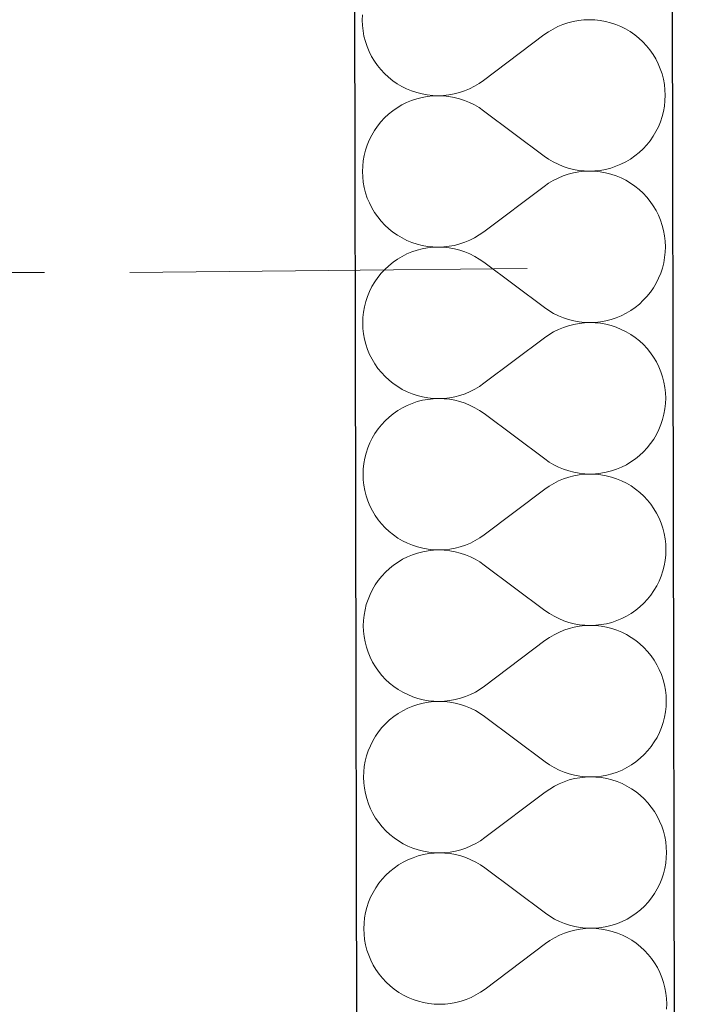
# Model space of a CAD drawing. Header units: millimetres. Extents: x -23738 to 4435, y -2716 to 20653.
# Tile 93 of 160: x -11304 to -10965, y 10990 to 11485. Entities that reach past the tile are written whole.
import ezdxf

# ---------------------------------------------------------------- set-up
doc = ezdxf.new("R2010")
doc.units = ezdxf.units.MM
doc.header["$MEASUREMENT"] = 0
doc.linetypes.add('Wipeout_Contour', pattern=[1000, 0, -1000])
doc.linetypes.add('Čerchovaná', pattern=[450, 200, -117.5, 15, -117.5])
for name, color, linetype in [('9._POHLED ZÁPADNÍ_2_Konstrukce - krov', 7, 'Continuous'), ('9._POHLED ZÁPADNÍ_2_Kóty - SP', 7, 'Continuous'), ('9._POHLED ZÁPADNÍ_2_Nové_Konstrukce - nosné', 7, 'Continuous'), ('9._POHLED ZÁPADNÍ_2_Nové_Výplně - Povrchové', 7, 'Continuous'), ('9._POHLED ZÁPADNÍ_2_Nové_Výplně – Řezové', 7, 'Continuous'), ('9._POHLED ZÁPADNÍ_2_Nové_VÝTAH VAR 1', 7, 'Continuous'), ('9._POHLED ZÁPADNÍ_2_Výplně - Povrchové', 7, 'Continuous'), ('9._POHLED ZÁPADNÍ_2_VÝTAH VAR 1', 7, 'Continuous')]:
    doc.layers.add(name, color=color, linetype=linetype)

# ---------------------------------------------------------------- blocks, each defined once
blk = doc.blocks.new('*X21', base_point=(-24533.14, -6254.22))
at = {"layer": '9._POHLED ZÁPADNÍ_2_Nové_Výplně – Řezové', "color": 21, "linetype": 'Continuous', "lineweight": 20, "true_color": 0xffaaaa}
for p, q in [((-11131.18, 11487.77), (-11131.27, 11485.05)), ((-11131.27, 11485.05), (-11131.17, 11482.33)), ((-11030.32, 11482.81), (-11032.83, 11481.77)), ((-11027.74, 11483.68), (-11030.32, 11482.81)), ((-11025.11, 11484.36), (-11027.74, 11483.68)), ((-11022.43, 11484.85), (-11025.11, 11484.36)), ((-11019.73, 11485.15), (-11022.43, 11484.85)), ((-11017.01, 11485.25), (-11019.73, 11485.15)), ((-11014.29, 11485.16), (-11017.01, 11485.25)), ((-11011.58, 11484.87), (-11014.29, 11485.16)), ((-11008.91, 11484.4), (-11011.58, 11484.87)), ((-11006.27, 11483.73), (-11008.91, 11484.4)), ((-11003.69, 11482.88), (-11006.27, 11483.73)), ((-11001.17, 11481.84), (-11003.69, 11482.88)), ((-11131.17, 11482.33), (-11130.87, 11479.62)), ((-11130.87, 11479.62), (-11130.39, 11476.95)), ((-11037.6, 11479.15), (-11039.83, 11477.59)), ((-11035.26, 11480.54), (-11037.6, 11479.15)), ((-11032.83, 11481.77), (-11035.26, 11480.54)), ((-10998.73, 11480.63), (-11001.17, 11481.84)), ((-10996.39, 11479.25), (-10998.73, 11480.63)), ((-10994.15, 11477.7), (-10996.39, 11479.25)), ((-11130.39, 11476.95), (-11129.71, 11474.31)), ((-11129.71, 11474.31), (-11128.84, 11471.73)), ((-11039.83, 11477.59), (-11070.26, 11454.68)), ((-10992.03, 11476), (-10994.15, 11477.7)), ((-10990.04, 11474.15), (-10992.03, 11476)), ((-10988.18, 11472.16), (-10990.04, 11474.15)), ((-11128.84, 11471.73), (-11127.8, 11469.22)), ((-11127.8, 11469.22), (-11126.57, 11466.79)), ((-10986.47, 11470.05), (-10988.18, 11472.16)), ((-10984.91, 11467.81), (-10986.47, 11470.05)), ((-11126.57, 11466.79), (-11125.18, 11464.45)), ((-11125.18, 11464.45), (-11123.63, 11462.22)), ((-10983.52, 11465.48), (-10984.91, 11467.81)), ((-10982.3, 11463.05), (-10983.52, 11465.48)), ((-10981.25, 11460.54), (-10982.3, 11463.05)), ((-11123.63, 11462.22), (-11121.91, 11460.11)), ((-11121.91, 11460.11), (-11120.06, 11458.12)), ((-11120.06, 11458.12), (-11118.06, 11456.27)), ((-10980.39, 11457.96), (-10981.25, 11460.54)), ((-11118.06, 11456.27), (-11115.94, 11454.57)), ((-11115.94, 11454.57), (-11113.7, 11453.02)), ((-11113.7, 11453.02), (-11111.36, 11451.64)), ((-11074.83, 11451.73), (-11072.49, 11453.12)), ((-11072.49, 11453.12), (-11070.26, 11454.68)), ((-10979.71, 11455.32), (-10980.39, 11457.96)), ((-10979.22, 11452.65), (-10979.71, 11455.32)), ((-11111.36, 11451.64), (-11108.92, 11450.43)), ((-11108.92, 11450.43), (-11106.41, 11449.39)), ((-11106.41, 11449.39), (-11103.82, 11448.54)), ((-11103.82, 11448.54), (-11101.19, 11447.87)), ((-11084.98, 11447.91), (-11082.35, 11448.59)), ((-11082.35, 11448.59), (-11079.77, 11449.46)), ((-11079.77, 11449.46), (-11077.26, 11450.5)), ((-11077.26, 11450.5), (-11074.83, 11451.73)), ((-10978.92, 11449.94), (-10979.22, 11452.65)), ((-10978.82, 11447.22), (-10978.92, 11449.94)), ((-11108.91, 11443.56), (-11111.34, 11442.34)), ((-11106.4, 11444.6), (-11108.91, 11443.56)), ((-11103.82, 11445.46), (-11106.4, 11444.6)), ((-11101.18, 11446.14), (-11103.82, 11445.46)), ((-11101.19, 11447.87), (-11098.51, 11447.39)), ((-11098.51, 11446.63), (-11101.18, 11446.14)), ((-11098.51, 11447.39), (-11095.8, 11447.11)), ((-11095.8, 11446.92), (-11098.51, 11446.63)), ((-11095.8, 11447.11), (-11093.08, 11447.02)), ((-11093.08, 11447.02), (-11095.8, 11446.92)), ((-11093.08, 11447.02), (-11090.37, 11447.12)), ((-11090.36, 11446.93), (-11093.08, 11447.02)), ((-11090.37, 11447.12), (-11087.66, 11447.42)), ((-11087.66, 11446.64), (-11090.36, 11446.93)), ((-11087.66, 11447.42), (-11084.98, 11447.91)), ((-11084.98, 11446.16), (-11087.66, 11446.64)), ((-11082.34, 11445.49), (-11084.98, 11446.16)), ((-11079.76, 11444.63), (-11082.34, 11445.49)), ((-11077.25, 11443.59), (-11079.76, 11444.63)), ((-11074.81, 11442.38), (-11077.25, 11443.59)), ((-10979.2, 11441.8), (-10978.91, 11444.5)), ((-10978.91, 11444.5), (-10978.82, 11447.22)), ((-11115.91, 11439.39), (-11118.03, 11437.68)), ((-11113.68, 11440.94), (-11115.91, 11439.39)), ((-11111.34, 11442.34), (-11113.68, 11440.94)), ((-11072.47, 11440.99), (-11074.81, 11442.38)), ((-11070.24, 11439.44), (-11072.47, 11440.99)), ((-11039.72, 11416.64), (-11070.24, 11439.44)), ((-10980.35, 11436.48), (-10979.68, 11439.12)), ((-10979.68, 11439.12), (-10979.2, 11441.8)), ((-11121.87, 11433.83), (-11123.57, 11431.71)), ((-11120.02, 11435.82), (-11121.87, 11433.83)), ((-11118.03, 11437.68), (-11120.02, 11435.82)), ((-10982.24, 11431.38), (-10981.2, 11433.9)), ((-10981.2, 11433.9), (-10980.35, 11436.48)), ((-11125.12, 11429.47), (-11126.5, 11427.13)), ((-11123.57, 11431.71), (-11125.12, 11429.47)), ((-10984.84, 11426.61), (-10983.45, 11428.95)), ((-10983.45, 11428.95), (-10982.24, 11431.38)), ((-11127.72, 11424.69), (-11128.76, 11422.18)), ((-11126.5, 11427.13), (-11127.72, 11424.69)), ((-10988.09, 11422.25), (-10986.39, 11424.37)), ((-10986.39, 11424.37), (-10984.84, 11426.61)), ((-11129.61, 11419.6), (-11130.28, 11416.96)), ((-11128.76, 11422.18), (-11129.61, 11419.6)), ((-10994.05, 11416.69), (-10991.93, 11418.4)), ((-10991.93, 11418.4), (-10989.94, 11420.26)), ((-10989.94, 11420.26), (-10988.09, 11422.25)), ((-11130.76, 11414.28), (-11131.04, 11411.58)), ((-11130.28, 11416.96), (-11130.76, 11414.28)), ((-11039.72, 11416.64), (-11037.48, 11415.09)), ((-11037.48, 11415.09), (-11035.14, 11413.7)), ((-11035.14, 11413.7), (-11032.71, 11412.49)), ((-11001.05, 11412.52), (-10998.62, 11413.74)), ((-10998.62, 11413.74), (-10996.28, 11415.13)), ((-10996.28, 11415.13), (-10994.05, 11416.69)), ((-11131.04, 11411.58), (-11131.14, 11408.86)), ((-11131.14, 11408.86), (-11131.03, 11406.14)), ((-11032.71, 11412.49), (-11030.2, 11411.45)), ((-11030.2, 11411.45), (-11027.61, 11410.59)), ((-11027.61, 11410.59), (-11024.98, 11409.92)), ((-11024.98, 11409.92), (-11022.3, 11409.44)), ((-11022.3, 11408.66), (-11024.97, 11408.17)), ((-11022.3, 11409.44), (-11019.59, 11409.15)), ((-11019.59, 11408.96), (-11022.3, 11408.66)), ((-11019.59, 11409.15), (-11016.87, 11409.06)), ((-11016.87, 11409.06), (-11019.59, 11408.96)), ((-11016.87, 11409.06), (-11014.16, 11409.16)), ((-11014.16, 11408.97), (-11016.87, 11409.06)), ((-11014.16, 11409.16), (-11011.45, 11409.45)), ((-11011.45, 11408.68), (-11014.16, 11408.97)), ((-11011.45, 11409.45), (-11008.77, 11409.94)), ((-11008.77, 11408.21), (-11011.45, 11408.68)), ((-11008.77, 11409.94), (-11006.14, 11410.62)), ((-11006.14, 11410.62), (-11003.56, 11411.48)), ((-11003.56, 11411.48), (-11001.05, 11412.52)), ((-11131.03, 11406.14), (-11130.74, 11403.43)), ((-11035.13, 11404.35), (-11037.46, 11402.96)), ((-11032.7, 11405.58), (-11035.13, 11404.35)), ((-11030.19, 11406.62), (-11032.7, 11405.58)), ((-11027.61, 11407.49), (-11030.19, 11406.62)), ((-11024.97, 11408.17), (-11027.61, 11407.49)), ((-11006.13, 11407.54), (-11008.77, 11408.21)), ((-11003.55, 11406.69), (-11006.13, 11407.54)), ((-11001.03, 11405.65), (-11003.55, 11406.69)), ((-10998.6, 11404.44), (-11001.03, 11405.65)), ((-10996.26, 11403.06), (-10998.6, 11404.44)), ((-11130.74, 11403.43), (-11130.25, 11400.76)), ((-11130.25, 11400.76), (-11129.57, 11398.12)), ((-11039.69, 11401.4), (-11070.13, 11378.49)), ((-11037.46, 11402.96), (-11039.69, 11401.4)), ((-10994.02, 11401.51), (-10996.26, 11403.06)), ((-10991.9, 11399.81), (-10994.02, 11401.51)), ((-10989.9, 11397.96), (-10991.9, 11399.81)), ((-11129.57, 11398.12), (-11128.71, 11395.54)), ((-11128.71, 11395.54), (-11127.66, 11393.03)), ((-10988.04, 11395.97), (-10989.9, 11397.96)), ((-10986.33, 11393.86), (-10988.04, 11395.97)), ((-10984.78, 11391.62), (-10986.33, 11393.86)), ((-11127.66, 11393.03), (-11126.44, 11390.6)), ((-11126.44, 11390.6), (-11125.05, 11388.26)), ((-10983.38, 11389.29), (-10984.78, 11391.62)), ((-10982.16, 11386.86), (-10983.38, 11389.29)), ((-11125.05, 11388.26), (-11123.49, 11386.03)), ((-11123.49, 11386.03), (-11121.78, 11383.92)), ((-11121.78, 11383.92), (-11119.92, 11381.93)), ((-10981.11, 11384.35), (-10982.16, 11386.86)), ((-10980.25, 11381.77), (-10981.11, 11384.35)), ((-11119.92, 11381.93), (-11117.93, 11380.08)), ((-11117.93, 11380.08), (-11115.8, 11378.38)), ((-10979.57, 11379.13), (-10980.25, 11381.77)), ((-10979.09, 11376.45), (-10979.57, 11379.13)), ((-11115.8, 11378.38), (-11113.57, 11376.83)), ((-11113.57, 11376.83), (-11111.22, 11375.45)), ((-11111.22, 11375.45), (-11108.79, 11374.24)), ((-11108.79, 11374.24), (-11106.27, 11373.2)), ((-11079.64, 11373.27), (-11077.13, 11374.31)), ((-11077.13, 11374.31), (-11074.7, 11375.54)), ((-11074.7, 11375.54), (-11072.36, 11376.93)), ((-11072.36, 11376.93), (-11070.13, 11378.49)), ((-10978.79, 11373.75), (-10979.09, 11376.45)), ((-10978.69, 11371.03), (-10978.79, 11373.75)), ((-11106.27, 11373.2), (-11103.69, 11372.35)), ((-11103.68, 11369.27), (-11106.26, 11368.41)), ((-11103.69, 11372.35), (-11101.05, 11371.68)), ((-11101.05, 11369.95), (-11103.68, 11369.27)), ((-11101.05, 11371.68), (-11098.37, 11371.2)), ((-11098.37, 11370.43), (-11101.05, 11369.95)), ((-11098.37, 11371.2), (-11095.67, 11370.92)), ((-11095.67, 11370.73), (-11098.37, 11370.43)), ((-11095.67, 11370.92), (-11092.95, 11370.83)), ((-11092.95, 11370.83), (-11095.67, 11370.73)), ((-11092.95, 11370.83), (-11090.23, 11370.93)), ((-11090.23, 11370.74), (-11092.95, 11370.83)), ((-11090.23, 11370.93), (-11087.53, 11371.23)), ((-11087.52, 11370.45), (-11090.23, 11370.74)), ((-11087.53, 11371.23), (-11084.85, 11371.72)), ((-11084.85, 11369.97), (-11087.52, 11370.45)), ((-11084.85, 11371.72), (-11082.22, 11372.4)), ((-11082.21, 11369.3), (-11084.85, 11369.97)), ((-11082.22, 11372.4), (-11079.64, 11373.27)), ((-11079.63, 11368.44), (-11082.21, 11369.3)), ((-10978.78, 11368.31), (-10978.69, 11371.03)), ((-11113.55, 11364.75), (-11115.78, 11363.2)), ((-11111.21, 11366.14), (-11113.55, 11364.75)), ((-11108.78, 11367.37), (-11111.21, 11366.14)), ((-11106.26, 11368.41), (-11108.78, 11367.37)), ((-11077.11, 11367.4), (-11079.63, 11368.44)), ((-11074.68, 11366.19), (-11077.11, 11367.4)), ((-11072.34, 11364.8), (-11074.68, 11366.19)), ((-11070.1, 11363.25), (-11072.34, 11364.8)), ((-10979.54, 11362.93), (-10979.07, 11365.61)), ((-10979.07, 11365.61), (-10978.78, 11368.31)), ((-11119.88, 11359.63), (-11121.73, 11357.64)), ((-11117.89, 11361.49), (-11119.88, 11359.63)), ((-11115.78, 11363.2), (-11117.89, 11361.49)), ((-11039.59, 11340.45), (-11070.1, 11363.25)), ((-10981.07, 11357.71), (-10980.21, 11360.29)), ((-10980.21, 11360.29), (-10979.54, 11362.93)), ((-11123.44, 11355.52), (-11124.98, 11353.28)), ((-11121.73, 11357.64), (-11123.44, 11355.52)), ((-10983.32, 11352.76), (-10982.1, 11355.19)), ((-10982.1, 11355.19), (-10981.07, 11357.71)), ((-11126.37, 11350.94), (-11127.58, 11348.5)), ((-11124.98, 11353.28), (-11126.37, 11350.94)), ((-10986.25, 11348.18), (-10984.7, 11350.42)), ((-10984.7, 11350.42), (-10983.32, 11352.76)), ((-11128.62, 11345.99), (-11129.48, 11343.41)), ((-11127.58, 11348.5), (-11128.62, 11345.99)), ((-10991.79, 11342.21), (-10989.81, 11344.07)), ((-10989.81, 11344.07), (-10987.96, 11346.06)), ((-10987.96, 11346.06), (-10986.25, 11348.18)), ((-11130.14, 11340.77), (-11130.62, 11338.09)), ((-11129.48, 11343.41), (-11130.14, 11340.77)), ((-11039.59, 11340.45), (-11037.35, 11338.9)), ((-10996.14, 11338.94), (-10993.91, 11340.5)), ((-10993.91, 11340.5), (-10991.79, 11342.21)), ((-11130.91, 11335.39), (-11131, 11332.67)), ((-11130.62, 11338.09), (-11130.91, 11335.39)), ((-11037.35, 11338.9), (-11035.01, 11337.51)), ((-11035.01, 11337.51), (-11032.57, 11336.3)), ((-11032.57, 11336.3), (-11030.06, 11335.26)), ((-11030.06, 11335.26), (-11027.48, 11334.4)), ((-11027.48, 11334.4), (-11024.84, 11333.73)), ((-11008.64, 11333.75), (-11006, 11334.43)), ((-11006, 11334.43), (-11003.42, 11335.29)), ((-11003.42, 11335.29), (-11000.91, 11336.33)), ((-11000.91, 11336.33), (-10998.48, 11337.55)), ((-10998.48, 11337.55), (-10996.14, 11338.94)), ((-11131, 11332.67), (-11130.9, 11329.95)), ((-11130.9, 11329.95), (-11130.6, 11327.24)), ((-11032.56, 11329.39), (-11034.99, 11328.16)), ((-11030.05, 11330.43), (-11032.56, 11329.39)), ((-11027.47, 11331.3), (-11030.05, 11330.43)), ((-11024.84, 11331.98), (-11027.47, 11331.3)), ((-11024.84, 11333.73), (-11022.16, 11333.25)), ((-11022.16, 11332.47), (-11024.84, 11331.98)), ((-11022.16, 11333.25), (-11019.46, 11332.96)), ((-11019.46, 11332.77), (-11022.16, 11332.47)), ((-11019.46, 11332.96), (-11016.74, 11332.87)), ((-11016.74, 11332.87), (-11019.46, 11332.77)), ((-11016.74, 11332.87), (-11014.02, 11332.97)), ((-11014.02, 11332.78), (-11016.74, 11332.87)), ((-11014.02, 11332.97), (-11011.32, 11333.26)), ((-11011.31, 11332.49), (-11014.02, 11332.78)), ((-11011.32, 11333.26), (-11008.64, 11333.75)), ((-11008.64, 11332.02), (-11011.31, 11332.49)), ((-11006, 11331.35), (-11008.64, 11332.02)), ((-11003.42, 11330.5), (-11006, 11331.35)), ((-11000.9, 11329.46), (-11003.42, 11330.5)), ((-10998.46, 11328.25), (-11000.9, 11329.46)), ((-11130.6, 11327.24), (-11130.11, 11324.57)), ((-11130.11, 11324.57), (-11129.44, 11321.93)), ((-11039.56, 11325.21), (-11069.99, 11302.3)), ((-11037.33, 11326.77), (-11039.56, 11325.21)), ((-11034.99, 11328.16), (-11037.33, 11326.77)), ((-10996.12, 11326.87), (-10998.46, 11328.25)), ((-10993.88, 11325.32), (-10996.12, 11326.87)), ((-10991.76, 11323.62), (-10993.88, 11325.32)), ((-11129.44, 11321.93), (-11128.57, 11319.35)), ((-11128.57, 11319.35), (-11127.53, 11316.84)), ((-10989.77, 11321.77), (-10991.76, 11323.62)), ((-10987.91, 11319.78), (-10989.77, 11321.77)), ((-10986.2, 11317.67), (-10987.91, 11319.78)), ((-11127.53, 11316.84), (-11126.3, 11314.41)), ((-11126.3, 11314.41), (-11124.91, 11312.07)), ((-10984.64, 11315.43), (-10986.2, 11317.67)), ((-10983.25, 11313.1), (-10984.64, 11315.43)), ((-11124.91, 11312.07), (-11123.36, 11309.84)), ((-11123.36, 11309.84), (-11121.64, 11307.73)), ((-10982.03, 11310.67), (-10983.25, 11313.1)), ((-10980.98, 11308.16), (-10982.03, 11310.67)), ((-11121.64, 11307.73), (-11119.79, 11305.74)), ((-11119.79, 11305.74), (-11117.79, 11303.89)), ((-10980.12, 11305.58), (-10980.98, 11308.16)), ((-10979.44, 11302.94), (-10980.12, 11305.58)), ((-11117.79, 11303.89), (-11115.67, 11302.19)), ((-11115.67, 11302.19), (-11113.43, 11300.64)), ((-11113.43, 11300.64), (-11111.09, 11299.26)), ((-11074.56, 11299.35), (-11072.22, 11300.74)), ((-11072.22, 11300.74), (-11069.99, 11302.3)), ((-10978.95, 11300.26), (-10979.44, 11302.94)), ((-10978.65, 11297.56), (-10978.95, 11300.26)), ((-11111.09, 11299.26), (-11108.65, 11298.05)), ((-11108.65, 11298.05), (-11106.14, 11297.01)), ((-11106.14, 11297.01), (-11103.55, 11296.16)), ((-11103.55, 11296.16), (-11100.92, 11295.49)), ((-11100.92, 11295.49), (-11098.24, 11295.01)), ((-11098.24, 11295.01), (-11095.53, 11294.73)), ((-11095.53, 11294.54), (-11098.24, 11294.24)), ((-11095.53, 11294.73), (-11092.81, 11294.64)), ((-11092.81, 11294.64), (-11095.53, 11294.54)), ((-11092.81, 11294.64), (-11090.09, 11294.74)), ((-11090.09, 11294.54), (-11092.81, 11294.64)), ((-11090.09, 11294.74), (-11087.39, 11295.04)), ((-11087.39, 11294.26), (-11090.09, 11294.54)), ((-11087.39, 11295.04), (-11084.71, 11295.53)), ((-11084.71, 11295.53), (-11082.08, 11296.21)), ((-11082.08, 11296.21), (-11079.5, 11297.07)), ((-11079.5, 11297.07), (-11076.99, 11298.12)), ((-11076.99, 11298.12), (-11074.56, 11299.35)), ((-10978.55, 11294.84), (-10978.65, 11297.56)), ((-10978.64, 11292.12), (-10978.55, 11294.84)), ((-11111.07, 11289.95), (-11113.41, 11288.56)), ((-11108.64, 11291.18), (-11111.07, 11289.95)), ((-11106.13, 11292.22), (-11108.64, 11291.18)), ((-11103.55, 11293.08), (-11106.13, 11292.22)), ((-11100.91, 11293.76), (-11103.55, 11293.08)), ((-11098.24, 11294.24), (-11100.91, 11293.76)), ((-11084.71, 11293.78), (-11087.39, 11294.26)), ((-11082.07, 11293.11), (-11084.71, 11293.78)), ((-11079.49, 11292.25), (-11082.07, 11293.11)), ((-11076.98, 11291.21), (-11079.49, 11292.25)), ((-11074.54, 11290), (-11076.98, 11291.21)), ((-11072.2, 11288.61), (-11074.54, 11290)), ((-10978.93, 11289.42), (-10978.64, 11292.12)), ((-11117.76, 11285.3), (-11119.75, 11283.44)), ((-11115.64, 11287.01), (-11117.76, 11285.3)), ((-11113.41, 11288.56), (-11115.64, 11287.01)), ((-11069.97, 11287.06), (-11072.2, 11288.61)), ((-11039.45, 11264.26), (-11069.97, 11287.06)), ((-10980.08, 11284.1), (-10979.41, 11286.74)), ((-10979.41, 11286.74), (-10978.93, 11289.42)), ((-11121.6, 11281.45), (-11123.3, 11279.33)), ((-11119.75, 11283.44), (-11121.6, 11281.45)), ((-10981.97, 11279), (-10980.93, 11281.52)), ((-10980.93, 11281.52), (-10980.08, 11284.1)), ((-11126.23, 11274.75), (-11127.45, 11272.31)), ((-11124.85, 11277.09), (-11126.23, 11274.75)), ((-11123.3, 11279.33), (-11124.85, 11277.09)), ((-10984.57, 11274.23), (-10983.18, 11276.57)), ((-10983.18, 11276.57), (-10981.97, 11279)), ((-11128.49, 11269.8), (-11129.34, 11267.22)), ((-11127.45, 11272.31), (-11128.49, 11269.8)), ((-10989.67, 11267.88), (-10987.82, 11269.87)), ((-10987.82, 11269.87), (-10986.12, 11271.99)), ((-10986.12, 11271.99), (-10984.57, 11274.23)), ((-11129.34, 11267.22), (-11130.01, 11264.58)), ((-10993.78, 11264.31), (-10991.66, 11266.02)), ((-10991.66, 11266.02), (-10989.67, 11267.88)), ((-11130.49, 11261.9), (-11130.77, 11259.19)), ((-11130.01, 11264.58), (-11130.49, 11261.9)), ((-11039.45, 11264.26), (-11037.21, 11262.71)), ((-11037.21, 11262.71), (-11034.87, 11261.32)), ((-11034.87, 11261.32), (-11032.44, 11260.11)), ((-11032.44, 11260.11), (-11029.93, 11259.07)), ((-11003.29, 11259.1), (-11000.78, 11260.14)), ((-11000.78, 11260.14), (-10998.35, 11261.36)), ((-10998.35, 11261.36), (-10996.01, 11262.75)), ((-10996.01, 11262.75), (-10993.78, 11264.31)), ((-11130.77, 11259.19), (-11130.87, 11256.48)), ((-11130.87, 11256.48), (-11130.76, 11253.76)), ((-11029.93, 11259.07), (-11027.34, 11258.21)), ((-11027.34, 11255.11), (-11029.92, 11254.24)), ((-11027.34, 11258.21), (-11024.71, 11257.54)), ((-11024.7, 11255.79), (-11027.34, 11255.11)), ((-11024.71, 11257.54), (-11022.03, 11257.06)), ((-11022.03, 11256.28), (-11024.7, 11255.79)), ((-11022.03, 11257.06), (-11019.32, 11256.77)), ((-11019.32, 11256.57), (-11022.03, 11256.28)), ((-11019.32, 11256.77), (-11016.6, 11256.68)), ((-11016.6, 11256.68), (-11019.32, 11256.57)), ((-11016.6, 11256.68), (-11013.89, 11256.78)), ((-11013.89, 11256.59), (-11016.6, 11256.68)), ((-11013.89, 11256.78), (-11011.18, 11257.07)), ((-11011.18, 11256.3), (-11013.89, 11256.59)), ((-11011.18, 11257.07), (-11008.5, 11257.56)), ((-11008.5, 11255.83), (-11011.18, 11256.3)), ((-11008.5, 11257.56), (-11005.87, 11258.24)), ((-11005.86, 11255.16), (-11008.5, 11255.83)), ((-11005.87, 11258.24), (-11003.29, 11259.1)), ((-11003.28, 11254.31), (-11005.86, 11255.16)), ((-11130.76, 11253.76), (-11130.47, 11251.05)), ((-11130.47, 11251.05), (-11129.98, 11248.38)), ((-11037.19, 11250.58), (-11039.42, 11249.02)), ((-11034.86, 11251.97), (-11037.19, 11250.58)), ((-11032.43, 11253.2), (-11034.86, 11251.97)), ((-11029.92, 11254.24), (-11032.43, 11253.2)), ((-11000.76, 11253.27), (-11003.28, 11254.31)), ((-10998.33, 11252.06), (-11000.76, 11253.27)), ((-10995.99, 11250.68), (-10998.33, 11252.06)), ((-10993.75, 11249.13), (-10995.99, 11250.68)), ((-11129.98, 11248.38), (-11129.3, 11245.74)), ((-11129.3, 11245.74), (-11128.44, 11243.16)), ((-11039.42, 11249.02), (-11069.86, 11226.11)), ((-10991.63, 11247.43), (-10993.75, 11249.13)), ((-10989.63, 11245.58), (-10991.63, 11247.43)), ((-10987.77, 11243.59), (-10989.63, 11245.58)), ((-11128.44, 11243.16), (-11127.39, 11240.65)), ((-11127.39, 11240.65), (-11126.17, 11238.22)), ((-10986.06, 11241.48), (-10987.77, 11243.59)), ((-10984.51, 11239.24), (-10986.06, 11241.48)), ((-11126.17, 11238.22), (-11124.78, 11235.88)), ((-11124.78, 11235.88), (-11123.22, 11233.65)), ((-10983.11, 11236.91), (-10984.51, 11239.24)), ((-10981.89, 11234.48), (-10983.11, 11236.91)), ((-11123.22, 11233.65), (-11121.51, 11231.54)), ((-11121.51, 11231.54), (-11119.65, 11229.55)), ((-10980.84, 11231.96), (-10981.89, 11234.48)), ((-10979.98, 11229.39), (-10980.84, 11231.96)), ((-11119.65, 11229.55), (-11117.66, 11227.7)), ((-11117.66, 11227.7), (-11115.53, 11226)), ((-11115.53, 11226), (-11113.3, 11224.45)), ((-11072.09, 11224.55), (-11069.86, 11226.11)), ((-10979.3, 11226.75), (-10979.98, 11229.39)), ((-10978.81, 11224.07), (-10979.3, 11226.75)), ((-11113.3, 11224.45), (-11110.95, 11223.07)), ((-11110.95, 11223.07), (-11108.52, 11221.86)), ((-11108.52, 11221.86), (-11106, 11220.82)), ((-11106, 11220.82), (-11103.42, 11219.97)), ((-11081.95, 11220.02), (-11079.37, 11220.88)), ((-11079.37, 11220.88), (-11076.86, 11221.93)), ((-11076.86, 11221.93), (-11074.43, 11223.16)), ((-11074.43, 11223.16), (-11072.09, 11224.55)), ((-10978.52, 11221.37), (-10978.81, 11224.07)), ((-10978.42, 11218.65), (-10978.52, 11221.37)), ((-11105.99, 11216.03), (-11108.51, 11214.99)), ((-11103.41, 11216.89), (-11105.99, 11216.03)), ((-11103.42, 11219.97), (-11100.78, 11219.3)), ((-11100.78, 11217.57), (-11103.41, 11216.89)), ((-11100.78, 11219.3), (-11098.1, 11218.82)), ((-11098.1, 11218.05), (-11100.78, 11217.57)), ((-11098.1, 11218.82), (-11095.4, 11218.54)), ((-11095.4, 11218.35), (-11098.1, 11218.05)), ((-11095.4, 11218.54), (-11092.68, 11218.45)), ((-11092.68, 11218.45), (-11095.4, 11218.35)), ((-11092.68, 11218.45), (-11089.96, 11218.55)), ((-11089.96, 11218.35), (-11092.68, 11218.45)), ((-11089.96, 11218.55), (-11087.26, 11218.85)), ((-11087.25, 11218.07), (-11089.96, 11218.35)), ((-11087.26, 11218.85), (-11084.58, 11219.34)), ((-11084.58, 11217.59), (-11087.25, 11218.07)), ((-11084.58, 11219.34), (-11081.95, 11220.02)), ((-11081.94, 11216.92), (-11084.58, 11217.59)), ((-11079.36, 11216.06), (-11081.94, 11216.92)), ((-11076.84, 11215.02), (-11079.36, 11216.06)), ((-10978.8, 11213.23), (-10978.51, 11215.93)), ((-10978.51, 11215.93), (-10978.42, 11218.65)), ((-11115.51, 11210.82), (-11117.62, 11209.11)), ((-11113.27, 11212.37), (-11115.51, 11210.82)), ((-11110.94, 11213.76), (-11113.27, 11212.37)), ((-11108.51, 11214.99), (-11110.94, 11213.76)), ((-11074.41, 11213.81), (-11076.84, 11215.02)), ((-11072.07, 11212.42), (-11074.41, 11213.81)), ((-11069.83, 11210.87), (-11072.07, 11212.42)), ((-11039.32, 11188.07), (-11069.83, 11210.87)), ((-10979.94, 11207.91), (-10979.27, 11210.55)), ((-10979.27, 11210.55), (-10978.8, 11213.23)), ((-11119.61, 11207.25), (-11121.46, 11205.26)), ((-11117.62, 11209.11), (-11119.61, 11207.25)), ((-10981.83, 11202.81), (-10980.8, 11205.33)), ((-10980.8, 11205.33), (-10979.94, 11207.91)), ((-11124.71, 11200.9), (-11126.1, 11198.56)), ((-11123.17, 11203.14), (-11124.71, 11200.9)), ((-11121.46, 11205.26), (-11123.17, 11203.14)), ((-10984.43, 11198.04), (-10983.05, 11200.38)), ((-10983.05, 11200.38), (-10981.83, 11202.81)), ((-11127.31, 11196.12), (-11128.35, 11193.61)), ((-11126.1, 11198.56), (-11127.31, 11196.12)), ((-10987.69, 11193.68), (-10985.98, 11195.8)), ((-10985.98, 11195.8), (-10984.43, 11198.04)), ((-11129.21, 11191.03), (-11129.87, 11188.39)), ((-11128.35, 11193.61), (-11129.21, 11191.03)), ((-10991.52, 11189.83), (-10989.54, 11191.69)), ((-10989.54, 11191.69), (-10987.69, 11193.68)), ((-11130.35, 11185.71), (-11130.64, 11183)), ((-11129.87, 11188.39), (-11130.35, 11185.71)), ((-11039.32, 11188.07), (-11037.08, 11186.52)), ((-11037.08, 11186.52), (-11034.74, 11185.13)), ((-10998.21, 11185.17), (-10995.87, 11186.56)), ((-10995.87, 11186.56), (-10993.64, 11188.12)), ((-10993.64, 11188.12), (-10991.52, 11189.83)), ((-11130.64, 11183), (-11130.73, 11180.29)), ((-11034.74, 11185.13), (-11032.3, 11183.92)), ((-11032.3, 11183.92), (-11029.79, 11182.88)), ((-11029.79, 11182.88), (-11027.21, 11182.02)), ((-11027.21, 11182.02), (-11024.57, 11181.35)), ((-11024.57, 11181.35), (-11021.89, 11180.87)), ((-11021.89, 11180.87), (-11019.19, 11180.58)), ((-11019.19, 11180.58), (-11016.47, 11180.49)), ((-11016.47, 11180.49), (-11013.75, 11180.59)), ((-11013.75, 11180.59), (-11011.05, 11180.88)), ((-11011.05, 11180.88), (-11008.37, 11181.37)), ((-11008.37, 11181.37), (-11005.73, 11182.04)), ((-11005.73, 11182.04), (-11003.15, 11182.91)), ((-11003.15, 11182.91), (-11000.64, 11183.95)), ((-11000.64, 11183.95), (-10998.21, 11185.17)), ((-11130.73, 11180.29), (-11130.63, 11177.57)), ((-11130.63, 11177.57), (-11130.33, 11174.86)), ((-11034.72, 11175.78), (-11037.06, 11174.39)), ((-11032.29, 11177), (-11034.72, 11175.78)), ((-11029.78, 11178.05), (-11032.29, 11177)), ((-11027.2, 11178.92), (-11029.78, 11178.05)), ((-11024.57, 11179.6), (-11027.2, 11178.92)), ((-11021.89, 11180.09), (-11024.57, 11179.6)), ((-11019.19, 11180.38), (-11021.89, 11180.09)), ((-11016.47, 11180.49), (-11019.19, 11180.38)), ((-11013.75, 11180.4), (-11016.47, 11180.49)), ((-11011.04, 11180.11), (-11013.75, 11180.4)), ((-11008.37, 11179.64), (-11011.04, 11180.11)), ((-11005.73, 11178.97), (-11008.37, 11179.64)), ((-11003.15, 11178.12), (-11005.73, 11178.97)), ((-11000.63, 11177.08), (-11003.15, 11178.12)), ((-10998.19, 11175.87), (-11000.63, 11177.08)), ((-10995.85, 11174.49), (-10998.19, 11175.87)), ((-11130.33, 11174.86), (-11129.84, 11172.19)), ((-11129.84, 11172.19), (-11129.17, 11169.55)), ((-11039.29, 11172.83), (-11069.72, 11149.92)), ((-11037.06, 11174.39), (-11039.29, 11172.83)), ((-10993.61, 11172.94), (-10995.85, 11174.49)), ((-10991.49, 11171.24), (-10993.61, 11172.94)), ((-10989.5, 11169.39), (-10991.49, 11171.24)), ((-11129.17, 11169.55), (-11128.3, 11166.97)), ((-11128.3, 11166.97), (-11127.26, 11164.46)), ((-10987.64, 11167.4), (-10989.5, 11169.39)), ((-10985.93, 11165.28), (-10987.64, 11167.4)), ((-11127.26, 11164.46), (-11126.03, 11162.03)), ((-11126.03, 11162.03), (-11124.64, 11159.69)), ((-10984.37, 11163.05), (-10985.93, 11165.28)), ((-10982.98, 11160.72), (-10984.37, 11163.05)), ((-11124.64, 11159.69), (-11123.09, 11157.46)), ((-11123.09, 11157.46), (-11121.37, 11155.35)), ((-10981.76, 11158.29), (-10982.98, 11160.72)), ((-10980.71, 11155.77), (-10981.76, 11158.29)), ((-11121.37, 11155.35), (-11119.52, 11153.36)), ((-11119.52, 11153.36), (-11117.52, 11151.51)), ((-11117.52, 11151.51), (-11115.4, 11149.81)), ((-10979.85, 11153.19), (-10980.71, 11155.77)), ((-10979.17, 11150.56), (-10979.85, 11153.19)), ((-11115.4, 11149.81), (-11113.16, 11148.26)), ((-11113.16, 11148.26), (-11110.82, 11146.88)), ((-11110.82, 11146.88), (-11108.38, 11145.67)), ((-11076.72, 11145.74), (-11074.29, 11146.97)), ((-11074.29, 11146.97), (-11071.95, 11148.36)), ((-11071.95, 11148.36), (-11069.72, 11149.92)), ((-10978.68, 11147.88), (-10979.17, 11150.56)), ((-10978.38, 11145.18), (-10978.68, 11147.88)), ((-11108.38, 11145.67), (-11105.87, 11144.63)), ((-11105.87, 11144.63), (-11103.28, 11143.78)), ((-11103.28, 11143.78), (-11100.65, 11143.11)), ((-11100.64, 11141.38), (-11103.28, 11140.7)), ((-11100.65, 11143.11), (-11097.97, 11142.63)), ((-11097.97, 11141.86), (-11100.64, 11141.38)), ((-11097.97, 11142.63), (-11095.26, 11142.35)), ((-11095.26, 11142.16), (-11097.97, 11141.86)), ((-11095.26, 11142.35), (-11092.54, 11142.26)), ((-11092.54, 11142.26), (-11095.26, 11142.16)), ((-11092.54, 11142.26), (-11089.82, 11142.36)), ((-11089.82, 11142.16), (-11092.54, 11142.26)), ((-11089.82, 11142.36), (-11087.12, 11142.66)), ((-11087.12, 11141.88), (-11089.82, 11142.16)), ((-11087.12, 11142.66), (-11084.44, 11143.15)), ((-11084.44, 11141.4), (-11087.12, 11141.88)), ((-11084.44, 11143.15), (-11081.81, 11143.83)), ((-11081.8, 11140.73), (-11084.44, 11141.4)), ((-11081.81, 11143.83), (-11079.23, 11144.69)), ((-11079.23, 11144.69), (-11076.72, 11145.74)), ((-10978.28, 11142.46), (-10978.38, 11145.18)), ((-10978.37, 11139.74), (-10978.28, 11142.46)), ((-11113.14, 11136.18), (-11115.37, 11134.63)), ((-11110.8, 11137.57), (-11113.14, 11136.18)), ((-11108.37, 11138.79), (-11110.8, 11137.57)), ((-11105.86, 11139.84), (-11108.37, 11138.79)), ((-11103.28, 11140.7), (-11105.86, 11139.84)), ((-11079.22, 11139.87), (-11081.8, 11140.73)), ((-11076.71, 11138.83), (-11079.22, 11139.87)), ((-11074.27, 11137.62), (-11076.71, 11138.83)), ((-11071.93, 11136.23), (-11074.27, 11137.62)), ((-11069.7, 11134.68), (-11071.93, 11136.23)), ((-10979.14, 11134.36), (-10978.66, 11137.04)), ((-10978.66, 11137.04), (-10978.37, 11139.74)), ((-11119.48, 11131.06), (-11121.33, 11129.07)), ((-11117.49, 11132.92), (-11119.48, 11131.06)), ((-11115.37, 11134.63), (-11117.49, 11132.92)), ((-11039.18, 11111.88), (-11069.7, 11134.68)), ((-10980.66, 11129.14), (-10979.81, 11131.72)), ((-10979.81, 11131.72), (-10979.14, 11134.36)), ((-11123.03, 11126.95), (-11124.58, 11124.71)), ((-11121.33, 11129.07), (-11123.03, 11126.95)), ((-10982.91, 11124.19), (-10981.7, 11126.62)), ((-10981.7, 11126.62), (-10980.66, 11129.14)), ((-11125.96, 11122.37), (-11127.18, 11119.93)), ((-11124.58, 11124.71), (-11125.96, 11122.37)), ((-10985.85, 11119.61), (-10984.3, 11121.85)), ((-10984.3, 11121.85), (-10982.91, 11124.19)), ((-11128.22, 11117.42), (-11129.07, 11114.83)), ((-11127.18, 11119.93), (-11128.22, 11117.42)), ((-10989.4, 11115.49), (-10987.55, 11117.49)), ((-10987.55, 11117.49), (-10985.85, 11119.61)), ((-11129.74, 11112.2), (-11130.22, 11109.52)), ((-11129.07, 11114.83), (-11129.74, 11112.2)), ((-11039.18, 11111.88), (-11036.94, 11110.33)), ((-10995.74, 11110.37), (-10993.51, 11111.93)), ((-10993.51, 11111.93), (-10991.39, 11113.64)), ((-10991.39, 11113.64), (-10989.4, 11115.49)), ((-11130.5, 11106.81), (-11130.6, 11104.1)), ((-11130.22, 11109.52), (-11130.5, 11106.81)), ((-11036.94, 11110.33), (-11034.6, 11108.94)), ((-11034.6, 11108.94), (-11032.17, 11107.73)), ((-11032.17, 11107.73), (-11029.66, 11106.69)), ((-11029.66, 11106.69), (-11027.07, 11105.83)), ((-11005.6, 11105.85), (-11003.02, 11106.72)), ((-11003.02, 11106.72), (-11000.51, 11107.76)), ((-11000.51, 11107.76), (-10998.08, 11108.98)), ((-10998.08, 11108.98), (-10995.74, 11110.37)), ((-11130.6, 11104.1), (-11130.49, 11101.38)), ((-11130.49, 11101.38), (-11130.2, 11098.67)), ((-11029.65, 11101.86), (-11032.16, 11100.81)), ((-11027.07, 11102.73), (-11029.65, 11101.86)), ((-11027.07, 11105.83), (-11024.44, 11105.16)), ((-11024.43, 11103.41), (-11027.07, 11102.73)), ((-11024.44, 11105.16), (-11021.76, 11104.68)), ((-11021.76, 11103.9), (-11024.43, 11103.41)), ((-11021.76, 11104.68), (-11019.05, 11104.39)), ((-11019.05, 11104.19), (-11021.76, 11103.9)), ((-11019.05, 11104.39), (-11016.33, 11104.3)), ((-11016.33, 11104.3), (-11019.05, 11104.19)), ((-11016.33, 11104.3), (-11013.62, 11104.4)), ((-11013.62, 11104.21), (-11016.33, 11104.3)), ((-11013.62, 11104.4), (-11010.91, 11104.69)), ((-11010.91, 11103.92), (-11013.62, 11104.21)), ((-11010.91, 11104.69), (-11008.23, 11105.18)), ((-11008.23, 11103.45), (-11010.91, 11103.92)), ((-11008.23, 11105.18), (-11005.6, 11105.85)), ((-11005.59, 11102.78), (-11008.23, 11103.45)), ((-11003.01, 11101.93), (-11005.59, 11102.78)), ((-11000.49, 11100.89), (-11003.01, 11101.93)), ((-11130.2, 11098.67), (-11129.71, 11096)), ((-11039.15, 11096.64), (-11069.59, 11073.73)), ((-11036.92, 11098.2), (-11039.15, 11096.64)), ((-11034.59, 11099.59), (-11036.92, 11098.2)), ((-11032.16, 11100.81), (-11034.59, 11099.59)), ((-10998.06, 11099.68), (-11000.49, 11100.89)), ((-10995.72, 11098.3), (-10998.06, 11099.68)), ((-10993.48, 11096.75), (-10995.72, 11098.3)), ((-10991.36, 11095.05), (-10993.48, 11096.75)), ((-11129.71, 11096), (-11129.03, 11093.36)), ((-11129.03, 11093.36), (-11128.17, 11090.78)), ((-10989.36, 11093.2), (-10991.36, 11095.05)), ((-10987.5, 11091.21), (-10989.36, 11093.2)), ((-11128.17, 11090.78), (-11127.12, 11088.27)), ((-11127.12, 11088.27), (-11125.9, 11085.84)), ((-10985.79, 11089.09), (-10987.5, 11091.21)), ((-10984.24, 11086.86), (-10985.79, 11089.09)), ((-10982.84, 11084.53), (-10984.24, 11086.86)), ((-11125.9, 11085.84), (-11124.51, 11083.5)), ((-11124.51, 11083.5), (-11122.95, 11081.27)), ((-10981.62, 11082.1), (-10982.84, 11084.53)), ((-10980.57, 11079.58), (-10981.62, 11082.1)), ((-11122.95, 11081.27), (-11121.24, 11079.16)), ((-11121.24, 11079.16), (-11119.38, 11077.17)), ((-11119.38, 11077.17), (-11117.39, 11075.32)), ((-10979.71, 11077), (-10980.57, 11079.58)), ((-10979.03, 11074.37), (-10979.71, 11077)), ((-11117.39, 11075.32), (-11115.26, 11073.62)), ((-11115.26, 11073.62), (-11113.03, 11072.07)), ((-11113.03, 11072.07), (-11110.68, 11070.69)), ((-11074.16, 11070.78), (-11071.82, 11072.17)), ((-11071.82, 11072.17), (-11069.59, 11073.73)), ((-10978.54, 11071.69), (-10979.03, 11074.37)), ((-10978.25, 11068.99), (-10978.54, 11071.69)), ((-11110.68, 11070.69), (-11108.25, 11069.47)), ((-11108.25, 11069.47), (-11105.73, 11068.44)), ((-11105.73, 11068.44), (-11103.15, 11067.59)), ((-11103.15, 11067.59), (-11100.51, 11066.92)), ((-11100.51, 11066.92), (-11097.83, 11066.44)), ((-11086.99, 11066.47), (-11084.31, 11066.96)), ((-11084.31, 11066.96), (-11081.68, 11067.64)), ((-11081.68, 11067.64), (-11079.1, 11068.5)), ((-11079.1, 11068.5), (-11076.59, 11069.55)), ((-11076.59, 11069.55), (-11074.16, 11070.78)), ((-10978.15, 11066.27), (-10978.25, 11068.99)), ((-11108.24, 11062.6), (-11110.67, 11061.38)), ((-11105.72, 11063.65), (-11108.24, 11062.6)), ((-11103.14, 11064.51), (-11105.72, 11063.65)), ((-11100.51, 11065.19), (-11103.14, 11064.51)), ((-11097.83, 11065.67), (-11100.51, 11065.19)), ((-11097.83, 11066.44), (-11095.13, 11066.16)), ((-11095.13, 11065.97), (-11097.83, 11065.67)), ((-11095.13, 11066.16), (-11092.41, 11066.07)), ((-11092.41, 11066.07), (-11095.13, 11065.97)), ((-11092.41, 11066.07), (-11089.69, 11066.17)), ((-11089.69, 11065.97), (-11092.41, 11066.07)), ((-11089.69, 11066.17), (-11086.99, 11066.47)), ((-11086.98, 11065.69), (-11089.69, 11065.97)), ((-11084.31, 11065.21), (-11086.98, 11065.69)), ((-11081.67, 11064.54), (-11084.31, 11065.21)), ((-11079.09, 11063.68), (-11081.67, 11064.54)), ((-11076.57, 11062.64), (-11079.09, 11063.68)), ((-11074.14, 11061.42), (-11076.57, 11062.64)), ((-10978.53, 11060.85), (-10978.24, 11063.55)), ((-10978.24, 11063.55), (-10978.15, 11066.27)), ((-11117.35, 11056.73), (-11119.34, 11054.87)), ((-11115.24, 11058.44), (-11117.35, 11056.73)), ((-11113, 11059.99), (-11115.24, 11058.44)), ((-11110.67, 11061.38), (-11113, 11059.99)), ((-11071.8, 11060.04), (-11074.14, 11061.42)), ((-11069.56, 11058.49), (-11071.8, 11060.04)), ((-11039.05, 11035.69), (-11069.56, 11058.49)), ((-10979.67, 11055.53), (-10979, 11058.17)), ((-10979, 11058.17), (-10978.53, 11060.85)), ((-11121.19, 11052.88), (-11122.9, 11050.76)), ((-11119.34, 11054.87), (-11121.19, 11052.88)), ((-10981.56, 11050.43), (-10980.53, 11052.95)), ((-10980.53, 11052.95), (-10979.67, 11055.53)), ((-11124.44, 11048.52), (-11125.83, 11046.18)), ((-11122.9, 11050.76), (-11124.44, 11048.52)), ((-10984.16, 11045.66), (-10982.78, 11048)), ((-10982.78, 11048), (-10981.56, 11050.43)), ((-11127.04, 11043.74), (-11128.08, 11041.23)), ((-11125.83, 11046.18), (-11127.04, 11043.74)), ((-10987.41, 11041.3), (-10985.71, 11043.42)), ((-10985.71, 11043.42), (-10984.16, 11045.66)), ((-11128.94, 11038.64), (-11129.6, 11036.01)), ((-11128.08, 11041.23), (-11128.94, 11038.64)), ((-10993.37, 11035.74), (-10991.25, 11037.45)), ((-10991.25, 11037.45), (-10989.27, 11039.3)), ((-10989.27, 11039.3), (-10987.41, 11041.3)), ((-11130.08, 11033.33), (-11130.37, 11030.62)), ((-11129.6, 11036.01), (-11130.08, 11033.33)), ((-11039.05, 11035.69), (-11036.81, 11034.14)), ((-11036.81, 11034.14), (-11034.47, 11032.75)), ((-11034.47, 11032.75), (-11032.03, 11031.53)), ((-11000.37, 11031.57), (-10997.94, 11032.79)), ((-10997.94, 11032.79), (-10995.6, 11034.18)), ((-10995.6, 11034.18), (-10993.37, 11035.74)), ((-11130.37, 11030.62), (-11130.46, 11027.9)), ((-11130.46, 11027.9), (-11130.36, 11025.19)), ((-11032.03, 11031.53), (-11029.52, 11030.5)), ((-11029.52, 11030.5), (-11026.94, 11029.64)), ((-11026.94, 11029.64), (-11024.3, 11028.97)), ((-11024.3, 11027.22), (-11026.93, 11026.54)), ((-11024.3, 11028.97), (-11021.62, 11028.49)), ((-11021.62, 11027.71), (-11024.3, 11027.22)), ((-11021.62, 11028.49), (-11018.92, 11028.2)), ((-11018.92, 11028), (-11021.62, 11027.71)), ((-11018.92, 11028.2), (-11016.2, 11028.11)), ((-11016.2, 11028.11), (-11018.92, 11028)), ((-11016.2, 11028.11), (-11013.48, 11028.21)), ((-11013.48, 11028.02), (-11016.2, 11028.11)), ((-11013.48, 11028.21), (-11010.78, 11028.5)), ((-11010.77, 11027.73), (-11013.48, 11028.02)), ((-11010.78, 11028.5), (-11008.1, 11028.99)), ((-11008.1, 11027.26), (-11010.77, 11027.73)), ((-11008.1, 11028.99), (-11005.46, 11029.66)), ((-11005.46, 11026.59), (-11008.1, 11027.26)), ((-11005.46, 11029.66), (-11002.88, 11030.53)), ((-11002.88, 11030.53), (-11000.37, 11031.57)), ((-11130.36, 11025.19), (-11130.06, 11022.48)), ((-11130.06, 11022.48), (-11129.57, 11019.81)), ((-11034.45, 11023.4), (-11036.79, 11022.01)), ((-11032.02, 11024.62), (-11034.45, 11023.4)), ((-11029.51, 11025.67), (-11032.02, 11024.62)), ((-11026.93, 11026.54), (-11029.51, 11025.67)), ((-11002.88, 11025.74), (-11005.46, 11026.59)), ((-11000.36, 11024.7), (-11002.88, 11025.74)), ((-10997.92, 11023.49), (-11000.36, 11024.7)), ((-10995.58, 11022.1), (-10997.92, 11023.49)), ((-10993.34, 11020.56), (-10995.58, 11022.1)), ((-11129.57, 11019.81), (-11128.9, 11017.17)), ((-11128.9, 11017.17), (-11128.03, 11014.59)), ((-11039.02, 11020.45), (-11069.45, 10997.54)), ((-11036.79, 11022.01), (-11039.02, 11020.45)), ((-10991.22, 11018.86), (-10993.34, 11020.56)), ((-10989.23, 11017.01), (-10991.22, 11018.86)), ((-11128.03, 11014.59), (-11126.99, 11012.08)), ((-10987.37, 11015.02), (-10989.23, 11017.01)), ((-10985.66, 11012.9), (-10987.37, 11015.02)), ((-10984.1, 11010.67), (-10985.66, 11012.9)), ((-11126.99, 11012.08), (-11125.76, 11009.65)), ((-11125.76, 11009.65), (-11124.37, 11007.31)), ((-11124.37, 11007.31), (-11122.82, 11005.08)), ((-10982.71, 11008.34), (-10984.1, 11010.67)), ((-10981.49, 11005.91), (-10982.71, 11008.34)), ((-11122.82, 11005.08), (-11121.1, 11002.97)), ((-11121.1, 11002.97), (-11119.25, 11000.98)), ((-10980.44, 11003.39), (-10981.49, 11005.91)), ((-10979.58, 11000.81), (-10980.44, 11003.39)), ((-11119.25, 11000.98), (-11117.25, 10999.13)), ((-11117.25, 10999.13), (-11115.13, 10997.43)), ((-11115.13, 10997.43), (-11112.89, 10995.88)), ((-11071.68, 10995.98), (-11069.45, 10997.54)), ((-10978.9, 10998.18), (-10979.58, 11000.81)), ((-10978.41, 10995.5), (-10978.9, 10998.18)), ((-11112.89, 10995.88), (-11110.55, 10994.5)), ((-11110.55, 10994.5), (-11108.11, 10993.28)), ((-11108.11, 10993.28), (-11105.6, 10992.25)), ((-11081.54, 10991.45), (-11078.96, 10992.31)), ((-11078.96, 10992.31), (-11076.45, 10993.36)), ((-11076.45, 10993.36), (-11074.02, 10994.59)), ((-11074.02, 10994.59), (-11071.68, 10995.98)), ((-10978.11, 10992.8), (-10978.41, 10995.5)), ((-10978.01, 10990.08), (-10978.11, 10992.8)), ((-11105.6, 10992.25), (-11103.01, 10991.4)), ((-11103.01, 10991.4), (-11100.38, 10990.73)), ((-11100.38, 10990.73), (-11097.7, 10990.25)), ((-11097.7, 10990.25), (-11094.99, 10989.97)), ((-11094.99, 10989.97), (-11092.27, 10989.88)), ((-11092.27, 10989.88), (-11089.55, 10989.98)), ((-11089.55, 10989.98), (-11086.85, 10990.28)), ((-11086.85, 10990.28), (-11084.17, 10990.77)), ((-11084.17, 10990.77), (-11081.54, 10991.45)), ((-10978.1, 10987.36), (-10978.01, 10990.08))]:
    blk.add_line(p, q, dxfattribs=at)

msp = doc.modelspace()

# ---------------------------------------------------------------- linework, layer by layer
at = {"layer": '9._POHLED ZÁPADNÍ_2_Kóty - SP', "color": 154, "linetype": 'Continuous', "lineweight": 13}
msp.add_line((-11291.1, 11357.99), (-11778.6, 11357.99), dxfattribs=at)
at = {"layer": '9._POHLED ZÁPADNÍ_2_Nové_VÝTAH VAR 1', "color": 1, "linetype": 'Continuous', "lineweight": 25}
msp.add_line((-11131.41, 9414.66), (-11131.41, 11544.66), dxfattribs=at)

# ---------------------------------------------------------------- next in the draw order: wipeouts: each hides what was drawn before it
at = {"color": 254, "linetype": 'Wipeout_Contour', "lineweight": 0, "ltscale": 72283.801497}
msp.add_wipeout([(-11148.1, 18830.25), (-11130.82, 9083.32), (-10970.82, 9083.6), (-10988.08, 18817.53)], dxfattribs=at).dxf.layer = '9._POHLED ZÁPADNÍ_2_Nové_Výplně - Povrchové'

# ---------------------------------------------------------------- next in the draw order: linework, layer by layer
at = {"layer": '9._POHLED ZÁPADNÍ_2_Nové_Konstrukce - nosné', "color": 1, "linetype": 'Continuous', "lineweight": 25, "flags": 128}
for points in [[(-11148.1, 18830.25), (-11130.82, 9083.32)], [(-10970.82, 9083.6), (-10988.08, 18817.53)]]:
    msp.add_lwpolyline(points, dxfattribs=at)

# ---------------------------------------------------------------- next in the draw order: wipeouts: each hides what was drawn before it
at = {"color": 254, "linetype": 'Wipeout_Contour', "lineweight": 0, "ltscale": 70593.958106}
msp.add_wipeout([(-10986.72, 18366), (-10946.64, 9038.96), (-10496.64, 9040.89), (-10536.56, 18330.21)], dxfattribs=at).dxf.layer = '9._POHLED ZÁPADNÍ_2_Výplně - Povrchové'

# ---------------------------------------------------------------- next in the draw order: wipeouts: each hides what was drawn before it
at = {"color": 254, "linetype": 'Wipeout_Contour', "lineweight": 0, "ltscale": 72283.801497}
msp.add_wipeout([(-11148.1, 18830.25), (-11130.82, 9083.32), (-10970.82, 9083.6), (-10988.08, 18817.53)], dxfattribs=at).dxf.layer = '9._POHLED ZÁPADNÍ_2_Nové_Výplně – Řezové'

# ---------------------------------------------------------------- next in the draw order: linework, layer by layer
at = {"layer": '9._POHLED ZÁPADNÍ_2_Konstrukce - krov', "color": 8, "linetype": 'Čerchovaná', "lineweight": 13}
msp.add_line((-11248.27, 11357.99), (-4128.81, 11433), dxfattribs=at)
at = {"layer": '9._POHLED ZÁPADNÍ_2_Nové_Konstrukce - nosné', "color": 1, "linetype": 'Continuous', "lineweight": 25, "flags": 128}
for points in [[(-11148.1, 18830.25), (-11130.82, 9083.32)], [(-10970.82, 9083.6), (-10988.08, 18817.53)]]:
    msp.add_lwpolyline(points, dxfattribs=at)

# ---------------------------------------------------------------- next in the draw order: block references
at = {"layer": '9._POHLED ZÁPADNÍ_2_VÝTAH VAR 1', "color": 9, "linetype": 'Continuous', "lineweight": 13}
msp.add_blockref('*X21', (-24533.14, -6254.22), dxfattribs=at)

doc.saveas('drawing.dxf')
